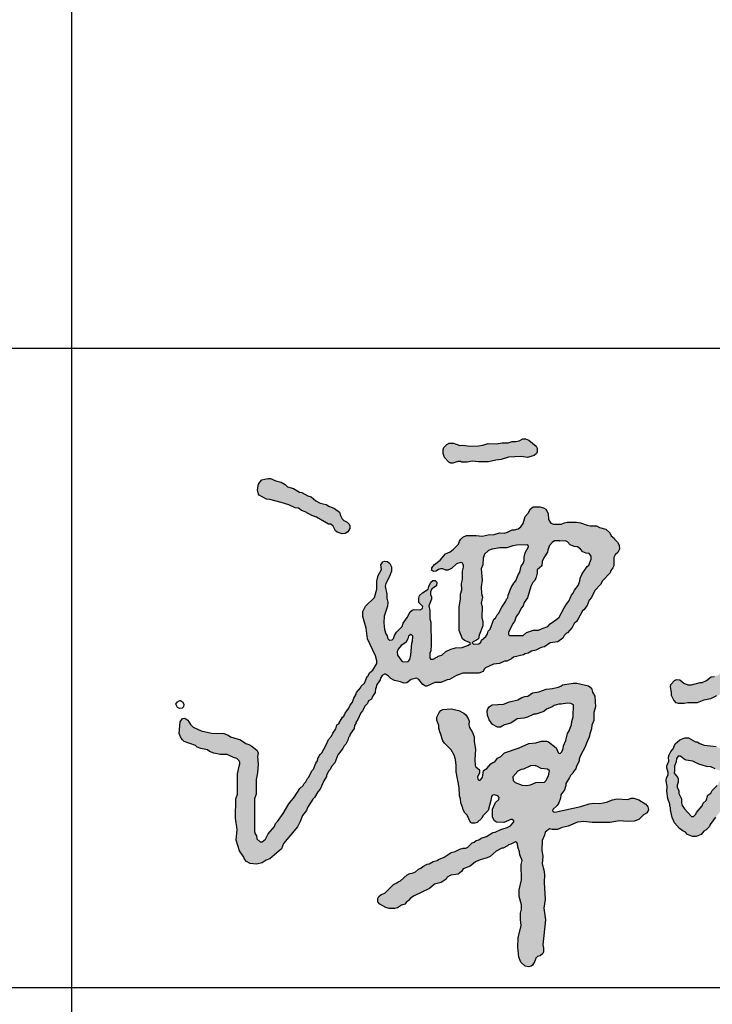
# Model space of a CAD drawing. Extents: x 499396 to 499732, y 3804753 to 3804872.
# Tile 19 of 41: x 499558.55 to 499560.29, y 3804779.13 to 3804781.6. Entities that reach past the tile are written whole.
import ezdxf

# ---------------------------------------------------------------- set-up
doc = ezdxf.new("R2010")
doc.units = 0
doc.layers.get('0').update_dxf_attribs({"linetype": 'CONTINUOUS'})
doc.layers.add('PUB_TITLE', color=4, linetype='CONTINUOUS')

# ---------------------------------------------------------------- blocks, each defined once
blk = doc.blocks.new('谭文军')
at = {"linetype": 'Continuous'}
for points in [[(1125, 2635), (1145, 2632), (1165, 2638), (1173, 2644), (1175, 2649), (1175, 2661), (1172, 2667), (1149, 2685), (1139, 2690), (1130, 2690), (1119, 2683), (1109, 2681), (1097, 2681), (1085, 2677), (1066, 2677), (1049, 2674), (1023, 2675), (1006, 2670), (993, 2668), (967, 2667), (944, 2670), (935, 2669), (916, 2676), (902, 2676), (895, 2672), (886, 2663), (884, 2656), (884, 2644), (888, 2632), (901, 2617), (908, 2614), (914, 2614), (933.8, 2620.6), (941, 2617), (958, 2617), (974, 2620), (992, 2618), (1024, 2618), (1047, 2624), (1063, 2626), (1086, 2633)], [(436, 2475), (445, 2468), (457, 2464), (477, 2452), (492, 2447), (529, 2426), (536, 2425), (543, 2419), (551, 2405), (556, 2401), (571, 2396), (580, 2397), (589, 2402), (595, 2412), (595, 2420), (593, 2425), (587, 2432), (572.8, 2438.5), (566, 2452), (563, 2463), (547, 2474), (530, 2481), (522, 2486), (503, 2491), (490, 2498), (475, 2510), (465, 2513), (446, 2524), (439, 2525), (421, 2536), (402, 2541), (395, 2548), (382, 2556), (366, 2560), (349, 2567), (341, 2567), (323, 2563), (316, 2556), (312, 2549), (309, 2532), (312, 2518), (314, 2515), (337, 2503), (347, 2502), (382, 2493), (406, 2485), (426, 2476)]]:
    blk.add_hatch(color=256, dxfattribs=at).paths.add_polyline_path(points)
h = blk.add_hatch(color=256, dxfattribs=at)
h.paths.add_polyline_path([(846, 2122), (843, 2133), (842, 2158), (839, 2173), (848, 2193), (848, 2201), (843.3, 2212.1), (849, 2225), (863, 2235), (864, 2246), (859, 2251), (852, 2251), (846, 2246), (839, 2233), (837, 2224), (820, 2213), (811, 2205), (808, 2197), (808, 2183), (824.2, 2168), (813, 2160), (794, 2161), (788, 2159), (782, 2154), (772, 2137), (760, 2119), (757, 2109), (739, 2091), (733, 2081), (728.9, 2068.8), (719, 2066), (713, 2071), (710, 2080), (706, 2086), (702, 2100), (700, 2120), (701, 2141), (712, 2172), (713, 2184), (709, 2196), (709, 2209), (703.3, 2237.4), (717, 2261), (724, 2280), (724, 2293), (719, 2304), (711, 2310), (702, 2311), (697, 2309), (691, 2300), (693, 2285), (683, 2267), (679, 2249), (678, 2236), (679, 2224), (671, 2199), (643, 2172), (635, 2155), (635, 2140), (646, 2104), (650, 2071), (674, 2018), (678, 2003), (678, 1994), (666, 1974), (657, 1966), (651, 1955), (649, 1954), (640, 1933), (630, 1924), (628, 1919), (616, 1905), (614, 1897), (607, 1887), (603, 1875), (596, 1865), (592, 1856), (580, 1841), (576, 1831), (572, 1828), (561, 1809), (555, 1804), (552, 1792), (542, 1779), (538, 1769), (529, 1759), (521, 1741), (508, 1718), (503, 1713), (496, 1700), (495, 1693), (490, 1686), (482, 1667), (477, 1662), (468, 1642), (464, 1638), (459, 1628), (454, 1623), (451, 1617), (440, 1607), (424, 1582), (406, 1560), (389, 1530), (371, 1505), (365, 1499), (362, 1490), (342, 1467), (334, 1451), (320.3, 1438.7), (307, 1452), (306, 1461), (300, 1470), (300, 1575), (305, 1590), (305, 1635), (309, 1656), (311, 1683), (309, 1706), (311, 1717), (308, 1725), (292, 1738), (282, 1744), (273, 1747), (257, 1758), (226, 1767), (218, 1773), (205, 1778), (167, 1779), (135, 1786), (110, 1797), (102, 1805), (94, 1819), (84, 1825), (77, 1824), (70, 1814), (67, 1778), (71, 1767), (76, 1759), (82, 1753), (117, 1740), (123, 1735), (134, 1731), (154, 1727), (161, 1722), (174, 1717), (194, 1713), (215, 1713), (235, 1703), (245, 1700), (257.3, 1689.3), (252, 1677), (247, 1653), (247, 1590), (242, 1575), (241, 1516), (246, 1481), (243, 1448), (254, 1415), (267, 1395), (269, 1389), (275, 1382), (287, 1375), (306, 1373), (324, 1377), (336, 1386), (347, 1390), (383, 1421), (390, 1437), (433, 1489), (441, 1505), (448, 1524), (461, 1539), (464, 1549), (480, 1574), (486, 1580), (496, 1597), (503, 1605), (514, 1631), (523, 1645), (523, 1648), (529, 1661), (534, 1666), (538, 1676), (549, 1687), (558, 1712), (573, 1731), (577, 1739), (583, 1745), (589, 1757), (591, 1765), (594, 1768), (596, 1776), (608, 1793), (609.6, 1807.7), (620, 1821), (629, 1842), (634, 1848), (642, 1863), (650, 1871), (653, 1879), (662, 1884), (665, 1892), (673, 1905), (674, 1917), (676, 1920), (677, 1927), (689, 1944), (690, 1949), (697.5, 1961), (705, 1961), (715, 1955), (722, 1948), (733, 1942), (752, 1938), (763, 1933), (771, 1934), (785, 1945), (801, 1949), (808, 1945), (821, 1929), (829, 1924), (833, 1924), (858, 1935), (877, 1936), (896, 1944), (903, 1945), (925, 1957), (945, 1964), (994, 1964), (1008, 1970), (1012.2, 1979.8), (1040, 1992), (1058, 1994), (1074, 2001), (1081, 2002), (1095, 2009), (1101, 2014), (1132, 2021), (1137, 2024), (1147, 2026), (1157, 2032), (1171, 2036), (1187, 2044), (1197, 2046), (1215, 2058), (1239, 2061), (1254, 2073), (1258, 2081), (1265, 2088), (1268, 2089), (1283, 2106), (1289, 2118), (1296, 2124), (1302, 2133), (1315, 2157), (1319, 2160), (1329, 2174), (1336, 2190), (1343, 2199), (1353, 2220), (1371, 2239), (1377, 2250), (1401, 2275), (1403, 2282), (1409, 2290), (1412, 2297), (1412, 2327.5), (1424, 2338), (1429, 2348), (1428, 2360), (1423, 2370), (1414, 2379), (1413, 2382), (1404, 2389), (1399, 2399), (1387, 2410), (1368, 2415), (1358, 2420), (1334, 2420), (1309, 2430), (1296, 2432), (1267, 2432), (1259, 2430), (1249, 2425), (1219.5, 2425), (1210, 2440), (1209, 2459), (1201, 2472), (1194, 2476), (1183, 2479), (1162, 2479), (1153, 2472), (1148, 2461), (1137, 2449), (1131, 2428), (1121.1, 2412.4), (1105, 2408), (1097, 2408), (1083, 2401), (1073, 2398), (1058, 2399), (1042, 2394), (1023, 2392), (1004, 2388), (986, 2390), (956, 2390), (945, 2385), (938, 2379), (934, 2373), (931, 2364), (916, 2348), (905, 2340), (891, 2334), (874, 2314), (857, 2301), (849, 2290), (849, 2282), (855, 2279), (862, 2280), (871.8, 2287), (883, 2287), (892, 2283), (898, 2283), (910, 2288), (925, 2303), (941.8, 2308.2), (948.2, 2296.9), (944, 2280), (944, 2254), (941, 2242), (942, 2222), (937, 2209), (937, 2193), (933, 2170), (933, 2096), (944, 2071), (950, 2065), (963, 2060), (968, 2056), (962, 2051), (943, 2044), (922, 2043), (908, 2039), (892, 2031), (880, 2020), (871, 2018), (853, 2008), (841.7, 2008), (843, 2026), (846, 2034), (847, 2052)])
h.paths.add_polyline_path([(790, 2079), (789, 2063), (787, 2057), (784, 2021), (781, 2007), (775, 2000), (757.6, 1998.8), (742, 2020), (741, 2030), (745, 2039), (754, 2050), (768, 2059), (774, 2071), (776, 2079), (784.6, 2084.4)], flags=16)
h.paths.add_polyline_path([(987, 2066), (993, 2071), (995, 2082), (1006, 2111), (1007, 2123), (1003, 2137), (1004, 2171), (1001, 2181), (1005, 2200), (1002, 2211), (1001, 2232), (1004, 2252), (1001, 2287), (1007, 2300), (1008, 2320), (1012, 2333), (1024, 2344), (1035, 2348), (1059, 2352), (1081, 2352), (1099, 2358), (1111, 2360), (1146.6, 2362.2), (1148, 2355), (1138, 2337), (1134, 2323), (1134, 2308), (1125, 2296), (1121, 2277), (1116, 2269), (1109, 2250), (1102, 2243), (1094, 2230), (1085, 2206), (1084, 2198), (1080, 2193), (1078, 2187), (1065, 2169), (1055, 2149), (1051, 2145), (1046, 2135), (1041, 2131), (1029, 2101), (1023, 2094), (1019.8, 2081.3), (1002, 2066), (998.4, 2055.3), (978, 2054), (973, 2059)], flags=16)
h.paths.add_polyline_path([(1086, 2090), (1099, 2118), (1104, 2124), (1110, 2140), (1117, 2149), (1126, 2167), (1131, 2173), (1134, 2183), (1145, 2198), (1155, 2233), (1161, 2245), (1167, 2251), (1172, 2261), (1175, 2274), (1175, 2284), (1189, 2297), (1190, 2310), (1195, 2321), (1207, 2339), (1208, 2346), (1213, 2359), (1221, 2369), (1228, 2374), (1244, 2374), (1245, 2373), (1264.8, 2374.2), (1277, 2362), (1289, 2356), (1299, 2355), (1309, 2348), (1316, 2340), (1326, 2336), (1336, 2335), (1342, 2326), (1342, 2317), (1335, 2299), (1329, 2294), (1314, 2272), (1308, 2258), (1307, 2249), (1302, 2236), (1290, 2221), (1286, 2212), (1281, 2206), (1273, 2187), (1267, 2181), (1258, 2167), (1243, 2138), (1236, 2131), (1215, 2117), (1208, 2109), (1190, 2103), (1179, 2097), (1163, 2097), (1142, 2090), (1131, 2081), (1086, 2081)], flags=16)
h = blk.add_hatch(color=256, dxfattribs=at)
h.paths.add_polyline_path([(1886.1, 2030), (1868.1, 2025), (1860.1, 2021), (1842.1, 2017), (1826.1, 2007), (1803.1, 2000), (1799.1, 1996), (1790.1, 1992), (1774.1, 1981), (1766.1, 1979), (1757.1, 1974), (1748.1, 1967), (1739.1, 1963), (1737.1, 1960), (1723.1, 1954), (1713.1, 1953), (1699.1, 1942), (1685.1, 1936), (1679.1, 1936), (1652.1, 1928), (1641.1, 1928), (1628.1, 1933), (1616.1, 1944), (1606.1, 1945), (1599.1, 1942), (1588.1, 1929), (1587.1, 1922), (1590.1, 1906), (1590.1, 1895), (1597.1, 1881), (1605.1, 1873), (1612.1, 1870), (1629.1, 1870), (1641.1, 1873), (1670.1, 1873), (1690.1, 1881), (1711.1, 1885), (1729.1, 1894), (1734.1, 1895), (1753.1, 1906), (1760.1, 1908), (1787.1, 1923), (1791.1, 1927), (1814.1, 1936), (1830.1, 1947), (1838.1, 1950), (1844.1, 1955), (1860.1, 1960), (1875.1, 1968), (1900.1, 1974), (1907.1, 1980), (1918.1, 1985), (1927.1, 1986), (1935.1, 1992), (1947.1, 1998), (1963.1, 1998), (1968.8, 1983.8), (1951.1, 1933), (1944.1, 1926), (1942.1, 1921), (1929.1, 1909), (1925.1, 1903), (1922.1, 1894), (1913.1, 1880), (1902.1, 1857), (1879.1, 1828), (1875.1, 1818), (1861.1, 1803), (1854.1, 1787.4), (1842.1, 1777), (1839.1, 1769), (1832.1, 1762), (1827.1, 1753), (1824.1, 1743), (1795.4, 1710), (1781.1, 1710), (1766.1, 1725), (1760.1, 1728), (1739.1, 1732), (1728.1, 1737), (1691.1, 1742), (1678.1, 1747), (1670.1, 1752), (1665.1, 1752), (1643.1, 1764), (1632.1, 1764), (1616.1, 1758), (1602.1, 1746), (1595.1, 1730), (1588.1, 1722), (1583.1, 1712), (1581.1, 1704), (1582.1, 1692), (1576.1, 1678), (1576.1, 1671), (1581.2, 1653.4), (1575.1, 1639), (1574.1, 1632), (1577.1, 1613), (1576.1, 1599), (1579.1, 1576), (1585.1, 1559), (1585.1, 1553), (1587.1, 1549), (1587.1, 1541), (1592.1, 1518), (1599.1, 1501), (1615.1, 1484), (1626.1, 1475), (1633.1, 1473), (1640.1, 1465), (1655.1, 1459), (1667.1, 1459), (1682.1, 1465), (1690.1, 1475), (1698.1, 1479), (1708.1, 1490), (1710.1, 1496), (1726.1, 1519), (1736.1, 1529), (1737.1, 1532), (1749.1, 1543), (1751.1, 1548), (1764.1, 1565), (1778.1, 1590), (1795.1, 1607), (1802.1, 1617), (1810.1, 1625), (1818.1, 1630), (1829.1, 1631), (1855.1, 1624), (1877.1, 1621), (1899.1, 1615), (1913.1, 1609), (1920.1, 1604), (1943, 1598.9), (1962.1, 1588), (1971.1, 1579), (1992.1, 1569), (2005.1, 1568), (2017.1, 1570), (2030.1, 1566), (2059.1, 1561), (2078.1, 1560), (2094.1, 1557), (2121.1, 1557), (2128.1, 1555), (2169.1, 1560), (2192.1, 1566), (2202.6, 1573), (2218.1, 1573), (2226.1, 1578), (2232.1, 1584), (2249.1, 1589), (2269.1, 1592), (2285.1, 1601), (2294.1, 1603), (2311.1, 1614), (2322.1, 1618), (2347.1, 1639), (2354.1, 1652), (2353.1, 1663), (2343.1, 1672), (2334.1, 1673), (2329.1, 1671), (2320.1, 1663), (2311.1, 1662), (2301.1, 1657), (2279.1, 1642), (2259.1, 1638), (2244.1, 1633), (2234.1, 1633), (2217.1, 1623), (2207.1, 1624), (2170.1, 1620), (2123.1, 1619), (2064.1, 1627), (2041.1, 1638), (2033.1, 1639), (2018.1, 1645), (1999.1, 1647), (1983.1, 1653), (1977.1, 1657), (1950.1, 1664), (1921.1, 1675), (1903.1, 1677), (1874.1, 1685), (1867.1, 1685), (1858.3, 1691.3), (1866.1, 1703), (1869.1, 1711), (1890.1, 1737), (1898.1, 1743), (1903.1, 1755), (1914.1, 1767), (1916.1, 1776), (1922.1, 1782), (1927.1, 1791), (1942.1, 1806), (1969.1, 1852), (1989.1, 1880), (1994.1, 1891), (2008.1, 1906), (2014.1, 1920), (2015.1, 1926), (2022.1, 1937), (2029.1, 1958), (2038.1, 1973), (2040.1, 1982), (2041.1, 2006), (2048.1, 2031), (2045.1, 2044), (2039.1, 2051), (2032.1, 2055), (2000.1, 2058), (1987.1, 2058), (1970.1, 2055), (1963.1, 2052), (1941.1, 2047), (1931.1, 2047), (1908.1, 2042)])
h.paths.add_polyline_path([(1749.1, 1664), (1758.5, 1657.3), (1754.3, 1646.9), (1743.1, 1637), (1732.1, 1617), (1716.1, 1601), (1712.1, 1593), (1703.1, 1587), (1698.1, 1570), (1688.1, 1562), (1685.1, 1554), (1668.1, 1533), (1666.1, 1528), (1654.9, 1518.1), (1630.1, 1544), (1621.1, 1558.1), (1621.1, 1575), (1613.1, 1592), (1613.1, 1600), (1607, 1614.7), (1611.1, 1627), (1611.1, 1637), (1609.1, 1642), (1598.1, 1655), (1600.1, 1662), (1599.1, 1677), (1605.1, 1690), (1606.1, 1700), (1614.1, 1711.1), (1619.1, 1706), (1629.1, 1698), (1636.1, 1695), (1656.1, 1692), (1675.1, 1683), (1699.1, 1676), (1712.1, 1675), (1725.1, 1668), (1737.1, 1664)], flags=16)
h = blk.add_hatch(color=256, dxfattribs=at)
h.paths.add_polyline_path([(1133, 1825), (1145, 1828), (1164, 1838), (1170, 1838), (1195, 1846), (1204, 1853), (1221, 1860), (1227, 1864), (1242, 1868), (1249, 1868), (1268, 1872), (1279, 1871), (1287, 1866), (1286, 1829), (1282, 1815), (1281, 1805), (1274, 1786), (1268, 1778), (1263, 1756), (1256, 1739), (1255, 1731), (1249.7, 1717.7), (1241.7, 1715.7), (1233, 1733), (1210, 1752), (1204, 1754), (1188, 1754), (1171, 1749), (1149, 1747), (1119, 1733), (1074, 1718), (1062, 1706), (1052, 1701), (1044, 1690), (1037, 1688), (1031, 1684), (1019, 1669), (1009, 1663), (1005, 1641), (996.1, 1630.9), (987.5, 1639.5), (996, 1655), (996, 1665), (983.1, 1676.7), (982, 1697), (984, 1729), (980, 1753), (980, 1767), (975, 1781), (962.6, 1799.6), (964, 1816), (961, 1824), (954, 1835), (948, 1841), (932, 1849), (909, 1854), (883, 1852), (877, 1849), (871, 1843), (864, 1828), (864, 1819), (870, 1802), (870, 1794), (873, 1783), (876, 1778), (883, 1755), (888, 1748), (909, 1727), (918, 1711), (922, 1697), (924, 1680), (924, 1659), (933, 1611), (934, 1585), (937, 1575), (938, 1563), (945, 1547), (946, 1541), (951, 1532), (958, 1525), (968, 1502), (972, 1500), (982, 1500), (989, 1502), (1003, 1516), (1007, 1523), (1023, 1539), (1031, 1570), (1033.6, 1586.7), (1043, 1588), (1057.5, 1583.6), (1056, 1573), (1046, 1564), (1036, 1543), (1036, 1519), (1043, 1507), (1049, 1503), (1072, 1502), (1095.6, 1512.1), (1103.5, 1505.8), (1092, 1492), (1082, 1487), (1062, 1481), (1045, 1472), (1037, 1471), (1018, 1459), (1001, 1454), (994, 1449), (986, 1446), (980, 1441), (974, 1439), (956.8, 1423), (946, 1423), (935, 1420), (921, 1412), (909, 1409), (887, 1395), (869, 1388), (865, 1385), (853, 1382), (840, 1374), (834, 1373), (821, 1366), (815, 1361), (807, 1358), (798, 1350), (788, 1345), (781, 1344), (772, 1340), (752, 1322), (744, 1319), (740, 1315), (730, 1310), (703, 1284), (692, 1279), (685, 1273), (682, 1267), (682, 1257), (688, 1249), (706, 1239), (717, 1236), (734, 1236), (742, 1238), (755, 1246), (765, 1249), (769, 1255), (777, 1261), (783, 1268), (794, 1275), (841, 1298), (857, 1311), (878, 1317), (893, 1327), (896, 1333), (908, 1339), (930, 1342), (940, 1351), (946, 1359), (967, 1367), (984, 1380), (998, 1387), (1020, 1393), (1029, 1397), (1048, 1414), (1065, 1423), (1069, 1423), (1083, 1430), (1086, 1433), (1093, 1435), (1109.7, 1442.8), (1114, 1437), (1115, 1426), (1120, 1411), (1121, 1402), (1128, 1385), (1125, 1372), (1126, 1325), (1119, 1294), (1119, 1273), (1126, 1247), (1126, 1234), (1123, 1222), (1123, 1202), (1125, 1183), (1116, 1145), (1115, 1116), (1118, 1085), (1124, 1070), (1138, 1058), (1149, 1056), (1156, 1058), (1160, 1061), (1167, 1073), (1171.6, 1086.9), (1184, 1090), (1192, 1097), (1194, 1101), (1194, 1113), (1192, 1124), (1200, 1201), (1195, 1237), (1199, 1264), (1196, 1317), (1197, 1341), (1195, 1356), (1190, 1374), (1192, 1397), (1189, 1417), (1190, 1446), (1197, 1463), (1199, 1472), (1213, 1483), (1221, 1481), (1238, 1481), (1252, 1487), (1271, 1491), (1299, 1503), (1319, 1505), (1345, 1502), (1401, 1502), (1428, 1507), (1455, 1505), (1475, 1506), (1489, 1512), (1504, 1526), (1513, 1531), (1517, 1536), (1519, 1542), (1517, 1551), (1511, 1559), (1489, 1572), (1474, 1578), (1467, 1578), (1454, 1573), (1422, 1575), (1408, 1572), (1389, 1565), (1369, 1561), (1350, 1562), (1336, 1560), (1310, 1552), (1226.5, 1533.5), (1220.4, 1539.6), (1237, 1555), (1242, 1563), (1247, 1578), (1248, 1588), (1259, 1603), (1263, 1617), (1263, 1623), (1275, 1641), (1278, 1648), (1285, 1655), (1287, 1660), (1294, 1668), (1295, 1673), (1305, 1693), (1305, 1698), (1309, 1710), (1323, 1736), (1327, 1748), (1337, 1769), (1338, 1777), (1343, 1792), (1344, 1803), (1350, 1818), (1350, 1843), (1355, 1860), (1353, 1893), (1346, 1906), (1343, 1918), (1333, 1925), (1297, 1933), (1286, 1933), (1253, 1928), (1248, 1924), (1240, 1921), (1222, 1917), (1202, 1915), (1180, 1907), (1160, 1903), (1146, 1893), (1136, 1892), (1127, 1889), (1115, 1882), (1089, 1876), (1070, 1868), (1035, 1866), (1026, 1860), (1022, 1854), (1020, 1847), (1021, 1834), (1026, 1820), (1036, 1806), (1052, 1797), (1061, 1797), (1074, 1804), (1093, 1810), (1113, 1823)])
h.paths.add_polyline_path([(1154, 1678), (1170.5, 1679.2), (1187, 1669), (1207, 1667), (1213, 1662), (1210, 1647), (1198.8, 1627.1), (1170, 1626), (1154, 1619), (1141, 1617), (1128, 1618), (1107, 1626), (1100, 1632), (1099, 1644), (1115, 1661), (1125, 1666), (1132, 1667)], flags=16)
for points in [[(1130, 2690), (1139, 2690), (1149, 2685), (1172, 2667), (1175, 2661), (1175, 2649), (1173, 2644), (1165, 2638), (1145, 2632), (1125, 2635), (1086, 2633), (1063, 2626), (1047, 2624), (1024, 2618), (992, 2618), (974, 2620), (958, 2617), (941, 2617), (937, 2619), (929, 2619), (914, 2614), (908, 2614), (901, 2617), (888, 2632), (884, 2644), (884, 2656), (886, 2663), (895, 2672), (902, 2676), (916, 2676), (935, 2669), (944, 2670), (967, 2667), (993, 2668), (1006, 2670), (1023, 2675), (1049, 2674), (1066, 2677), (1085, 2677), (1097, 2681), (1109, 2681), (1119, 2683), (1130, 2690)], [(341, 2567), (349, 2567), (366, 2560), (382, 2556), (395, 2548), (402, 2541), (421, 2536), (439, 2525), (446, 2524), (465, 2513), (475, 2510), (490, 2498), (503, 2491), (522, 2486), (530, 2481), (547, 2474), (563, 2463), (566, 2452), (571, 2442), (576, 2437), (587, 2432), (593, 2425), (595, 2420), (595, 2412), (589, 2402), (580, 2397), (571, 2396), (556, 2401), (551, 2405), (543, 2419), (536, 2425), (529, 2426), (492, 2447), (477, 2452), (457, 2464), (445, 2468), (436, 2475), (426, 2476), (406, 2485), (382, 2493), (347, 2502), (337, 2503), (314, 2515), (312, 2518), (309, 2532), (312, 2549), (316, 2556), (323, 2563), (341, 2567)], [(1162, 2479), (1183, 2479), (1194, 2476), (1201, 2472), (1209, 2459), (1210, 2440), (1217, 2429), (1225, 2425), (1249, 2425), (1259, 2430), (1267, 2432), (1296, 2432), (1309, 2430), (1329, 2422), (1339, 2420), (1358, 2420), (1368, 2415), (1387, 2410), (1399, 2399), (1404, 2389), (1413, 2382), (1414, 2379), (1423, 2370), (1428, 2360), (1429, 2348), (1424, 2338), (1416, 2331), (1412, 2322), (1412, 2297), (1409, 2290), (1403, 2282), (1401, 2275), (1377, 2250), (1371, 2239), (1353, 2220), (1343, 2199), (1336, 2190), (1329, 2174), (1319, 2160), (1315, 2157), (1302, 2133), (1296, 2124), (1289, 2118), (1283, 2106), (1268, 2089), (1265, 2088), (1258, 2081), (1254, 2073), (1239, 2061), (1215, 2058), (1197, 2046), (1187, 2044), (1171, 2036), (1157, 2032), (1147, 2026), (1137, 2024), (1132, 2021), (1101, 2014), (1095, 2009), (1081, 2002), (1074, 2001), (1058, 1994), (1040, 1992), (1015, 1981), (1011, 1977), (1008, 1970), (994, 1964), (945, 1964), (925, 1957), (903, 1945), (896, 1944), (877, 1936), (858, 1935), (833, 1924), (829, 1924), (821, 1929), (808, 1945), (801, 1949), (785, 1945), (771, 1934), (763, 1933), (752, 1938), (733, 1942), (722, 1948), (715, 1955), (705, 1961), (702, 1961), (695, 1957), (690, 1949), (689, 1944), (677, 1927), (676, 1920), (674, 1917), (673, 1905), (665, 1892), (662, 1884), (653, 1879), (650, 1871), (642, 1863), (634, 1848), (629, 1842), (620, 1821), (613, 1812), (613, 1809), (609, 1802), (608, 1793), (596, 1776), (594, 1768), (591, 1765), (589, 1757), (583, 1745), (577, 1739), (573, 1731), (558, 1712), (549, 1687), (538, 1676), (534, 1666), (529, 1661), (523, 1648), (523, 1645), (514, 1631), (503, 1605), (496, 1597), (486, 1580), (480, 1574), (464, 1549), (461, 1539), (448, 1524), (441, 1505), (433, 1489), (390, 1437), (383, 1421), (347, 1390), (336, 1386), (324, 1377), (306, 1373), (287, 1375), (275, 1382), (269, 1389), (267, 1395), (254, 1415), (243, 1448), (246, 1481), (241, 1516), (242, 1575), (247, 1590), (247, 1653), (252, 1677), (255, 1684), (255, 1689), (253, 1693), (245, 1700), (235, 1703), (215, 1713), (194, 1713), (174, 1717), (161, 1722), (154, 1727), (134, 1731), (123, 1735), (117, 1740), (82, 1753), (76, 1759), (71, 1767), (67, 1778), (70, 1814), (77, 1824), (84, 1825), (94, 1819), (102, 1805), (110, 1797), (135, 1786), (167, 1779), (205, 1778), (218, 1773), (226, 1767), (257, 1758), (273, 1747), (282, 1744), (292, 1738), (308, 1725), (311, 1717), (309, 1706), (311, 1683), (309, 1656), (305, 1635), (305, 1590), (300, 1575), (300, 1474), (302, 1467), (306, 1461), (307, 1452), (317, 1442), (324, 1442), (334, 1451), (342, 1467), (362, 1490), (365, 1499), (371, 1505), (389, 1530), (406, 1560), (424, 1582), (440, 1607), (451, 1617), (454, 1623), (459, 1628), (464, 1638), (468, 1642), (477, 1662), (482, 1667), (490, 1686), (495, 1693), (496, 1700), (503, 1713), (508, 1718), (521, 1741), (529, 1759), (538, 1769), (542, 1779), (552, 1792), (555, 1804), (561, 1809), (572, 1828), (576, 1831), (580, 1841), (592, 1856), (596, 1865), (603, 1875), (607, 1887), (614, 1897), (616, 1905), (628, 1919), (630, 1924), (640, 1933), (649, 1954), (651, 1955), (657, 1966), (666, 1974), (678, 1994), (678, 2003), (674, 2018), (650, 2071), (646, 2104), (635, 2140), (635, 2155), (643, 2172), (671, 2199), (679, 2224), (678, 2236), (679, 2249), (683, 2267), (693, 2285), (691, 2300), (697, 2309), (702, 2311), (711, 2310), (719, 2304), (724, 2293), (724, 2280), (717, 2261), (706, 2242), (704, 2234), (709, 2209), (709, 2196), (713, 2184), (712, 2172), (701, 2141), (700, 2120), (702, 2100), (706, 2086), (710, 2080), (713, 2071), (719, 2066), (726, 2068), (730, 2072), (733, 2081), (739, 2091), (757, 2109), (760, 2119), (772, 2137), (782, 2154), (788, 2159), (794, 2161), (813, 2160), (820, 2165), (821, 2171), (808, 2183), (808, 2197), (811, 2205), (820, 2213), (837, 2224), (839, 2233), (846, 2246), (852, 2251), (859, 2251), (864, 2246), (863, 2235), (849, 2225), (845, 2216), (845, 2208), (848, 2201), (848, 2193), (839, 2173), (842, 2158), (843, 2133), (846, 2122), (847, 2052), (846, 2034), (843, 2026), (842, 2012), (845, 2008), (853, 2008), (871, 2018), (880, 2020), (892, 2031), (908, 2039), (922, 2043), (943, 2044), (962, 2051), (968, 2056), (963, 2060), (950, 2065), (944, 2071), (933, 2096), (933, 2170), (937, 2193), (937, 2209), (942, 2222), (941, 2242), (944, 2254), (944, 2280), (947, 2292), (947, 2299), (943, 2306), (938, 2307), (925, 2303), (910, 2288), (898, 2283), (892, 2283), (883, 2287), (876, 2287), (869, 2285), (862, 2280), (855, 2279), (849, 2282), (849, 2290), (857, 2301), (874, 2314), (891, 2334), (905, 2340), (916, 2348), (931, 2364), (934, 2373), (938, 2379), (945, 2385), (956, 2390), (986, 2390), (1004, 2388), (1023, 2392), (1042, 2394), (1058, 2399), (1073, 2398), (1083, 2401), (1097, 2408), (1105, 2408), (1116, 2411), (1124, 2417), (1131, 2428), (1137, 2449), (1148, 2461), (1153, 2472), (1162, 2479)], [(1145, 2361), (1144, 2362), (1111, 2360), (1099, 2358), (1081, 2352), (1059, 2352), (1035, 2348), (1024, 2344), (1012, 2333), (1008, 2320), (1007, 2300), (1001, 2287), (1004, 2252), (1001, 2232), (1002, 2211), (1005, 2200), (1001, 2181), (1004, 2171), (1003, 2137), (1007, 2123), (1006, 2111), (995, 2082), (993, 2071), (987, 2066), (977, 2061), (974, 2058), (978, 2054), (994, 2055), (1000, 2060), (1002, 2066), (1016, 2078), (1021, 2086), (1023, 2094), (1029, 2101), (1041, 2131), (1046, 2135), (1051, 2145), (1055, 2149), (1065, 2169), (1078, 2187), (1080, 2193), (1084, 2198), (1085, 2206), (1094, 2230), (1102, 2243), (1109, 2250), (1116, 2269), (1121, 2277), (1125, 2296), (1131, 2304), (1134, 2313), (1134, 2323), (1138, 2337), (1148, 2355), (1147, 2360), (1145, 2361)], [(1245, 2373), (1244, 2374), (1228, 2374), (1221, 2369), (1213, 2359), (1208, 2346), (1207, 2339), (1195, 2321), (1190, 2310), (1189, 2297), (1175, 2284), (1175, 2274), (1172, 2261), (1167, 2251), (1161, 2245), (1155, 2233), (1145, 2198), (1134, 2183), (1131, 2173), (1126, 2167), (1117, 2149), (1110, 2140), (1104, 2124), (1099, 2118), (1086, 2090), (1086, 2084), (1089, 2081), (1131, 2081), (1142, 2090), (1163, 2097), (1179, 2097), (1190, 2103), (1208, 2109), (1215, 2117), (1236, 2131), (1243, 2138), (1258, 2167), (1267, 2181), (1273, 2187), (1281, 2206), (1286, 2212), (1290, 2221), (1302, 2236), (1307, 2249), (1308, 2258), (1314, 2272), (1329, 2294), (1335, 2299), (1342, 2317), (1342, 2326), (1336, 2335), (1326, 2336), (1316, 2340), (1309, 2348), (1299, 2355), (1289, 2356), (1277, 2362), (1268, 2371), (1262, 2374), (1245, 2373)], [(786, 2083), (784, 2084), (776, 2079), (774, 2071), (768, 2059), (754, 2050), (745, 2039), (741, 2030), (742, 2020), (756, 2001), (760, 1999), (775, 2000), (781, 2007), (784, 2021), (787, 2057), (789, 2063), (790, 2079), (786, 2083)], [(1726.1, 1519), (1710.1, 1496), (1708.1, 1490), (1698.1, 1479), (1690.1, 1475), (1682.1, 1465), (1667.1, 1459), (1655.1, 1459), (1640.1, 1465), (1633.1, 1473), (1626.1, 1475), (1615.1, 1484), (1599.1, 1501), (1592.1, 1518), (1587.1, 1541), (1587.1, 1549), (1585.1, 1553), (1585.1, 1559), (1579.1, 1576), (1576.1, 1599), (1577.1, 1613), (1574.1, 1632), (1575.1, 1639), (1580.1, 1651), (1580.1, 1657), (1576.1, 1671), (1576.1, 1678), (1582.1, 1692), (1581.1, 1704), (1583.1, 1712), (1588.1, 1722), (1595.1, 1730), (1602.1, 1746), (1616.1, 1758), (1632.1, 1764), (1643.1, 1764), (1665.1, 1752), (1670.1, 1752), (1678.1, 1747), (1691.1, 1742), (1728.1, 1737)], [(1729.1, 1894), (1711.1, 1885), (1690.1, 1881), (1670.1, 1873), (1641.1, 1873), (1629.1, 1870), (1612.1, 1870), (1605.1, 1873), (1597.1, 1881), (1590.1, 1895), (1590.1, 1906), (1587.1, 1922), (1588.1, 1929), (1599.1, 1942), (1606.1, 1945), (1616.1, 1944), (1628.1, 1933), (1641.1, 1928), (1652.1, 1928), (1679.1, 1936), (1685.1, 1936), (1699.1, 1942), (1713.1, 1953), (1723.1, 1954)], [(1286, 1933), (1297, 1933), (1333, 1925), (1343, 1918), (1346, 1906), (1353, 1893), (1355, 1860), (1350, 1843), (1350, 1818), (1344, 1803), (1343, 1792), (1338, 1777), (1337, 1769), (1327, 1748), (1323, 1736), (1309, 1710), (1305, 1698), (1305, 1693), (1295, 1673), (1294, 1668), (1287, 1660), (1285, 1655), (1278, 1648), (1275, 1641), (1263, 1623), (1263, 1617), (1259, 1603), (1248, 1588), (1247, 1578), (1242, 1563), (1237, 1555), (1223, 1542), (1222, 1538), (1225, 1535), (1229, 1534), (1310, 1552), (1336, 1560), (1350, 1562), (1369, 1561), (1389, 1565), (1408, 1572), (1422, 1575), (1454, 1573), (1467, 1578), (1474, 1578), (1489, 1572), (1511, 1559), (1517, 1551), (1519, 1542), (1517, 1536), (1513, 1531), (1504, 1526), (1489, 1512), (1475, 1506), (1455, 1505), (1428, 1507), (1401, 1502), (1345, 1502), (1319, 1505), (1299, 1503), (1271, 1491), (1252, 1487), (1238, 1481), (1221, 1481), (1213, 1483), (1199, 1472), (1197, 1463), (1190, 1446), (1189, 1417), (1192, 1397), (1190, 1374), (1195, 1356), (1197, 1341), (1196, 1317), (1199, 1264), (1195, 1237), (1200, 1201), (1192, 1124), (1194, 1113), (1194, 1101), (1192, 1097), (1184, 1090), (1176, 1088), (1170, 1082), (1167, 1073), (1160, 1061), (1156, 1058), (1149, 1056), (1138, 1058), (1124, 1070), (1118, 1085), (1115, 1116), (1116, 1145), (1125, 1183), (1123, 1202), (1123, 1222), (1126, 1234), (1126, 1247), (1119, 1273), (1119, 1294), (1126, 1325), (1125, 1372), (1128, 1385), (1121, 1402), (1120, 1411), (1115, 1426), (1114, 1437), (1111, 1441), (1108, 1442), (1093, 1435), (1086, 1433), (1083, 1430), (1069, 1423), (1065, 1423), (1048, 1414), (1029, 1397), (1020, 1393), (998, 1387), (984, 1380), (967, 1367), (946, 1359), (940, 1351), (930, 1342), (908, 1339), (896, 1333), (893, 1327), (878, 1317), (857, 1311), (841, 1298), (794, 1275), (783, 1268), (777, 1261), (769, 1255), (765, 1249), (755, 1246), (742, 1238), (734, 1236), (717, 1236), (706, 1239), (688, 1249), (682, 1257), (682, 1267), (685, 1273), (692, 1279), (703, 1284), (730, 1310), (740, 1315), (744, 1319), (752, 1322), (772, 1340), (781, 1344), (788, 1345), (798, 1350), (807, 1358), (815, 1361), (821, 1366), (834, 1373), (840, 1374), (853, 1382), (865, 1385), (869, 1388), (887, 1395), (909, 1409), (921, 1412), (935, 1420), (946, 1423), (954, 1423), (960, 1426), (974, 1439), (980, 1441), (986, 1446), (994, 1449), (1001, 1454), (1018, 1459), (1037, 1471), (1045, 1472), (1062, 1481), (1082, 1487), (1092, 1492), (1102, 1504), (1102, 1507), (1097, 1511), (1093, 1511), (1072, 1502), (1049, 1503), (1043, 1507), (1036, 1519), (1036, 1543), (1046, 1564), (1056, 1573), (1057, 1580), (1053, 1585), (1043, 1588), (1036, 1587), (1033, 1583), (1031, 1570), (1023, 1539), (1007, 1523), (1003, 1516), (989, 1502), (982, 1500), (972, 1500), (968, 1502), (958, 1525), (951, 1532), (946, 1541), (945, 1547), (938, 1563), (937, 1575), (934, 1585), (933, 1611), (924, 1659), (924, 1680), (922, 1697), (918, 1711), (909, 1727), (888, 1748), (883, 1755), (876, 1778), (873, 1783), (870, 1794), (870, 1802), (864, 1819), (864, 1828), (871, 1843), (877, 1849), (883, 1852), (909, 1854), (932, 1849), (948, 1841), (954, 1835), (961, 1824), (964, 1816), (963, 1804), (965, 1796), (975, 1781), (980, 1767), (980, 1753), (984, 1729), (982, 1697), (983, 1679), (985, 1675), (996, 1665), (996, 1655), (990, 1644), (991, 1636), (994, 1633), (998, 1633), (1005, 1641), (1009, 1663), (1019, 1669), (1031, 1684), (1037, 1688), (1044, 1690), (1052, 1701), (1062, 1706), (1074, 1718), (1119, 1733), (1149, 1747), (1171, 1749), (1188, 1754), (1204, 1754), (1210, 1752), (1233, 1733), (1240, 1719), (1243, 1716), (1247, 1717), (1251, 1721), (1255, 1731), (1256, 1739), (1263, 1756), (1268, 1778), (1274, 1786), (1281, 1805), (1282, 1815), (1286, 1829), (1287, 1866), (1279, 1871), (1268, 1872), (1249, 1868), (1242, 1868), (1227, 1864), (1221, 1860), (1204, 1853), (1195, 1846), (1170, 1838), (1164, 1838), (1145, 1828), (1133, 1825), (1113, 1823), (1093, 1810), (1074, 1804), (1061, 1797), (1052, 1797), (1036, 1806), (1026, 1820), (1021, 1834), (1020, 1847), (1022, 1854), (1026, 1860), (1035, 1866), (1070, 1868), (1089, 1876), (1115, 1882), (1127, 1889), (1136, 1892), (1146, 1893), (1160, 1903), (1180, 1907), (1202, 1915), (1222, 1917), (1240, 1921), (1248, 1924), (1253, 1928), (1286, 1933)], [(69, 1880), (71, 1880), (77, 1876), (81, 1868), (80, 1860), (76, 1856), (68, 1855), (62, 1858), (57, 1868), (62, 1876), (69, 1880)], [(1619.1, 1706), (1618.1, 1707), (1611.1, 1707), (1606.1, 1700), (1605.1, 1690), (1599.1, 1677), (1600.1, 1662), (1598.1, 1655), (1609.1, 1642), (1611.1, 1637), (1611.1, 1627), (1608.1, 1618), (1608.1, 1612), (1613.1, 1600), (1613.1, 1592), (1621.1, 1575), (1621.1, 1563), (1623.1, 1555), (1630.1, 1544), (1652.1, 1521), (1658.1, 1521), (1666.1, 1528), (1668.1, 1533), (1685.1, 1554), (1688.1, 1562), (1698.1, 1570), (1703.1, 1587), (1712.1, 1593), (1716.1, 1601), (1732.1, 1617)], [(1725.1, 1668), (1712.1, 1675), (1699.1, 1676), (1675.1, 1683), (1656.1, 1692), (1636.1, 1695), (1629.1, 1698), (1619.1, 1706)], [(1169, 1678), (1168, 1679), (1154, 1678), (1132, 1667), (1125, 1666), (1115, 1661), (1099, 1644), (1100, 1632), (1107, 1626), (1128, 1618), (1141, 1617), (1154, 1619), (1170, 1626), (1197, 1627), (1201, 1631), (1210, 1647), (1213, 1662), (1207, 1667), (1187, 1669), (1174, 1677), (1169, 1678)]]:
    blk.add_lwpolyline(points, dxfattribs=at)
blk = doc.blocks.new('wrtgtg')
at = {"layer": 'PUB_TITLE'}
for p, q in [((6186.5, 4748.4), (6186.5, 9558.8)), ((2204.3, 7958.8), (7804.3, 7958.8)), ((2204.3, 7158.8), (7804.3, 7158.8))]:
    blk.add_line(p, q, dxfattribs=at)
at = {"linetype": 'Continuous', "xscale": 0.4043519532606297, "yscale": 0.4043519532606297, "zscale": 0.4043519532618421}
blk.add_blockref('谭文军', (6293.6, 6757.9), dxfattribs=at)

msp = doc.modelspace()

# ---------------------------------------------------------------- block references
at = {"xscale": 0.002, "yscale": 0.002, "zscale": 0.002}
msp.add_blockref('wrtgtg', (499546.3114, 3804764.8589), dxfattribs=at)

doc.saveas('drawing.dxf')
